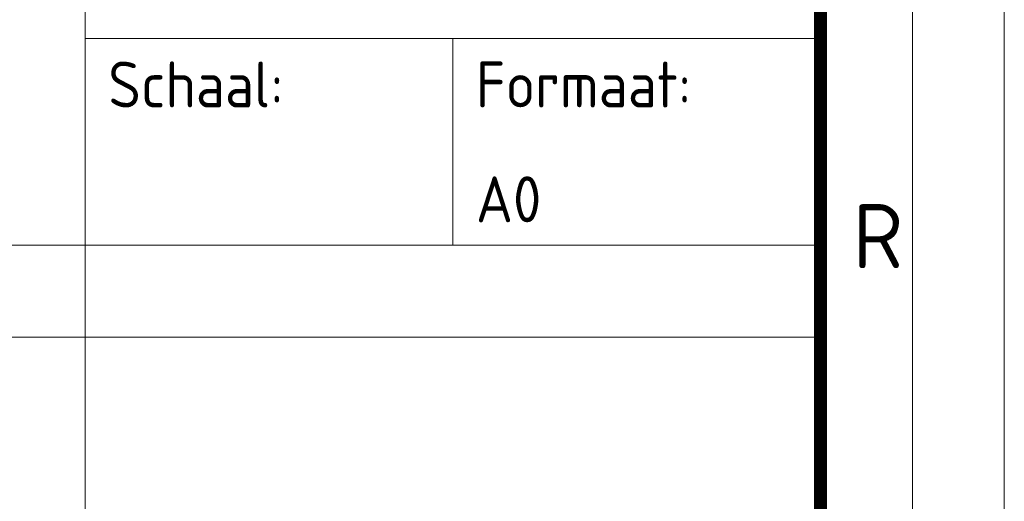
# Paper-space layout 'A0' of a CAD drawing. Header units: metres. Extents: x 0 to 1189, y 0 to 841.
# Tile 11 of 15: x 1135 to 1189, y 31 to 57. Entities that reach past the tile are written whole.
import ezdxf
from ezdxf.enums import TextEntityAlignment as Align

# ---------------------------------------------------------------- set-up
doc = ezdxf.new("R2010")
doc.units = ezdxf.units.M
doc.header["$LTSCALE"] = 0.5
doc.layers.get('0').update_dxf_attribs({"lineweight": 13})
for name, color, linetype, lineweight in [('22BMALSTBC_VOLGER-ZW', 7, 'Continuous', 13), ('X-XX-AL-TEKENBLAD-S @ 1', 7, 'Continuous', 13), ('X-XX-AL-TEKENBLAD_KADER-G', 7, 'Continuous', 13), ('X-XX-AL-TEKENBLAD_KADER_ROOSTERVERDELING-G', 7, 'Continuous', 13), ('X-XX-AL-TEKENBLAD_KADER_ROOSTERVERDELING-T35', 7, 'Continuous', 13)]:
    doc.layers.add(name, color=color, linetype=linetype, lineweight=lineweight)
doc.styles.add('ambacht', font='isocp.shx')
doc.styles.add('ISO', font='iso', dxfattribs={"height": 2.5})
doc.styles.add('NLCS-ISO', font='NLCS-ISO.ttf')

# ---------------------------------------------------------------- blocks, each defined once
blk = doc.blocks.new('VOLGER-ZW')
for p, q in [((-40, 0), (-40, 70)), ((-40, 46.25), (0, 46.25)), ((-20, 46.25), (-20, 35)), ((-170, 35), (0, 35)), ((-170, 30), (0, 30))]:
    blk.add_line(p, q)
at = {"style": 'ambacht'}
for s, p in [('Schaal:', (-38.75, 42.5)), ('Formaat:', (-18.75, 42.5))]:
    blk.add_text(s, height=2.5, dxfattribs=at).set_placement(p)
at = {"linetype": 'Continuous', "style": 'ISO', "width": 0.96}
blk.add_attdef('STATUS', text='', height=5, dxfattribs=at).set_placement((-0.871, 71.785), align=Align.RIGHT)
at = {"style": 'ambacht'}
for tag, p, height in [('PROJECTOMSCHRIJVING', (-142.5, 65.25), 3.5), ('TEKENINGNUMMER', (-38.75, 59.375), 3), ('ONDERDEELNAAM', (-142.5, 58.5), 3.5), ('WERKOMSCHRIJVING1', (-142.5, 52.25), 2.5), ('WERKOMSCHRIJVING2', (-142.5, 48.25), 2.5), ('BESTEKNUMMER', (-38.75, 47.5), 2.5), ('WERKOMSCHRIJVING3', (-142.5, 44.25), 2.5), ('WERKOMSCHRIJVING4', (-142.5, 40.25), 2.5), ('WERKOMSCHRIJVING5', (-142.5, 36.25), 2.5), ('SCHAAL', (-38.75, 36.25), 2.5), ('FORMAAT', (-18.75, 36.25), 2.5), ('LOCATIETEKENING', (-141.25, 31.25), 2.5), ('DATUMPLOT', (-38.75, 31.25), 2.5), ('TEKENAAR', (-161.25, 26.25), 2.5), ('DATUM', (-161.25, 21.25), 2.5), ('WIJZ1.', (-131.25, 21.25), 1.8), ('WIJZ2.', (-121.25, 21.25), 1.8), ('WIJZ3.', (-111.25, 21.25), 1.8), ('GEZ.', (-131.25, 16.25), 1.8), ('GEZ.', (-121.25, 16.25), 1.8), ('GEZ.', (-111.25, 16.25), 1.8)]:
    blk.add_attdef(tag, p, '', height=height, dxfattribs=at)
blk = doc.blocks.new('SAL-TEKENBLAD_A0-SO')
at = {"layer": 'X-XX-AL-TEKENBLAD_KADER-G'}
blk.add_line((1189, 0), (1189, 841), dxfattribs=at)
at = {"layer": 'X-XX-AL-TEKENBLAD_KADER-G', "const_width": 0.7, "flags": 128}
blk.add_lwpolyline([(20, 10), (1179, 10), (1179, 831), (20, 831)], close=True, dxfattribs=at)
at = {"layer": 'X-XX-AL-TEKENBLAD_KADER_ROOSTERVERDELING-G'}
blk.add_line((1184, 5), (1184, 836), dxfattribs=at)
at = {"layer": 'X-XX-AL-TEKENBLAD_KADER_ROOSTERVERDELING-T35', "lineweight": 35, "style": 'NLCS-ISO'}
blk.add_text('R', height=3.5, dxfattribs=at).set_placement((1180.75, 45.5), align=Align.MIDDLE_LEFT)

psp = doc.layouts.new('A0')

# ---------------------------------------------------------------- block references
at = {"layer": '22BMALSTBC_VOLGER-ZW'}
ref = psp.add_blockref('VOLGER-ZW', (1179, 10), dxfattribs=at)
ref.add_attrib('FORMAAT', 'A0', (1160.25, 46.25), dxfattribs={"layer": '0', "height": 2.5, "style": 'ambacht'})
at = {"layer": 'X-XX-AL-TEKENBLAD-S @ 1'}
psp.add_blockref('SAL-TEKENBLAD_A0-SO', (0, 0), dxfattribs=at)

doc.saveas('drawing.dxf')
